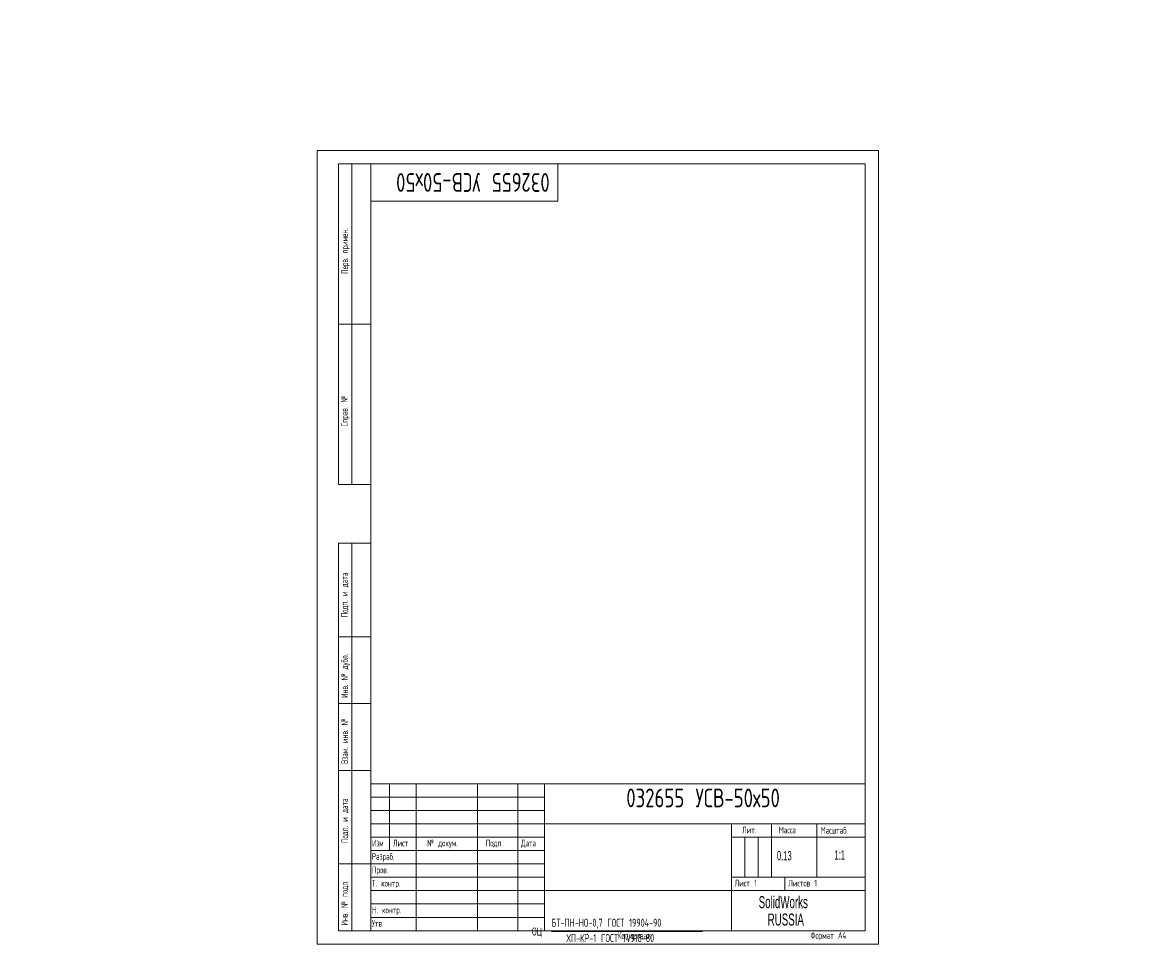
# Model space of a CAD drawing. Header units: millimetres. Extents: x -110 to 3011, y -971 to 757.
# Tile 1 of 13: x -110 to 313, y -5 to 345. Entities that reach past the tile are written whole.
import ezdxf

# ---------------------------------------------------------------- set-up
doc = ezdxf.new("R2010")
doc.units = ezdxf.units.MM
doc.layers.add('ОСЕВЫЕ', color=7, linetype='Continuous')
doc.styles.add('SLDTEXTSTYLE0', font='TXT', dxfattribs={"width": 0.605})
doc.styles.add('SLDTEXTSTYLE1', font='TXT', dxfattribs={"width": 0.605, "bigfont": 'bigfont'})
doc.styles.add('SLDTEXTSTYLE2', font='TXT', dxfattribs={"width": 0.582204, "bigfont": 'bigfont'})
doc.styles.add('SLDTEXTSTYLE3', font='TXT', dxfattribs={"width": 0.582204})
doc.styles.add('SLDTEXTSTYLE4', font='TXT', dxfattribs={"width": 0.7, "bigfont": 'bigfont'})

# ---------------------------------------------------------------- blocks, each defined once
blk = doc.blocks.new('SW_NOTE_0')
at = {"color": 0, "linetype": 'Continuous', "lineweight": 0}
blk.add_line((7.29, 2.43), (63.85, 2.43), dxfattribs=at)
at = {"color": 0, "linetype": 'Continuous', "lineweight": 0, "char_height": 3, "attachment_point": 1, "style": 'SLDTEXTSTYLE1'}
for s, insert in [('\\M+18441\\M+18453-\\M+18450\\M+1844E-\\M+1844E\\M+1844F-0,7 \\M+18443\\M+1844F\\M+18452\\M+18453 19904-90', (7.29, 7.17)), ('\\M+1844F\\M+18457', (0, 3.87)), ('\\M+18456\\M+18450-\\M+1844B\\M+18451-1 \\M+18443\\M+1844F\\M+18452\\M+18453 14918-80', (12.86, 1.43))]:
    blk.add_mtext(s, dxfattribs=dict(at, insert=insert))
blk = doc.blocks.new('SW_NOTE_1')
at = {"color": 0, "linetype": 'Continuous', "lineweight": 0, "attachment_point": 1}
for s, insert, char_height, style in [('\\M+18449\\M+18478\\M+1847D', (0, 3.22), 2.5, 'SLDTEXTSTYLE2'), ('.', (5.69, 2.32), 1.59, 'SLDTEXTSTYLE3')]:
    blk.add_mtext(s, dxfattribs=dict(at, insert=insert, char_height=char_height, style=style))
blk = doc.blocks.new('SW_NOTE_2')
at = {"color": 0, "linetype": 'Continuous', "lineweight": 0, "char_height": 4.5, "attachment_point": 1, "style": 'SLDTEXTSTYLE0'}
for s, insert in [('SolidWorks', (0, 5.8)), ('RUSSIA', (3.37, -0.7))]:
    blk.add_mtext(s, dxfattribs=dict(at, insert=insert))

msp = doc.modelspace()

# ---------------------------------------------------------------- linework, layer by layer
at = {"color": 7, "linetype": 'Continuous', "lineweight": 15}
for p, q in [((8, 172), (8, 292)), ((20, 292), (8, 292)), ((8, 172), (8, 292)), ((13, 172), (13, 292)), ((13, 172), (13, 292)), ((20, 292), (20, 5)), ((205, 292), (20, 292)), ((20, 292), (20, 5)), ((90, 278), (90, 292)), ((205, 5), (205, 292)), ((20, 278), (90, 278)), ((8, 232), (20, 232)), ((20, 232), (8, 232)), ((8, 172), (20, 172)), ((8, 5), (8, 150)), ((8, 150), (20, 150)), ((13, 5), (13, 150)), ((20, 115), (8, 115)), ((20, 90), (8, 90)), ((20, 65), (8, 65)), ((20, 60), (205, 60)), ((20, 60), (20, 5)), ((27, 35), (27, 60)), ((37, 60), (37, 5)), ((60, 60), (60, 5)), ((75, 60), (75, 5)), ((85, 60), (85, 5)), ((85, 45), (205, 45)), ((155, 45), (155, 5)), ((170, 45), (170, 25)), ((187, 45), (187, 25)), ((20, 40), (85, 40)), ((155, 40), (205, 40)), ((20, 35), (85, 35)), ((8, 30), (20, 30)), ((155, 25), (205, 25)), ((175, 25), (175, 20)), ((85, 20), (205, 20)), ((8, 5), (20, 5)), ((20, 5), (205, 5))]:
    msp.add_line(p, q, dxfattribs=at)
at = {"color": 7, "linetype": 'Continuous', "lineweight": 0}
for p, q in [((20, 55), (85, 55)), ((20, 50), (85, 50)), ((20, 45), (85, 45)), ((160, 40), (160, 25)), ((165, 40), (165, 25)), ((20, 30), (85, 30)), ((20, 25), (85, 25)), ((20, 20), (85, 20)), ((20, 15), (85, 15)), ((20, 10), (85, 10))]:
    msp.add_line(p, q, dxfattribs=at)
at = {"layer": 'ОСЕВЫЕ', "lineweight": 0}
for p, q in [((0, 297), (210, 297)), ((0, 297), (0, 0)), ((210, 297), (210, 0)), ((0, 0), (210, 0))]:
    msp.add_line(p, q, dxfattribs=at)

# ---------------------------------------------------------------- block references
at = {"color": 7, "linetype": 'Continuous', "lineweight": 0}
for name, p in [('SW_NOTE_1', (20.52, 35.82)), ('SW_NOTE_2', (165.18, 12.13)), ('SW_NOTE_0', (80.37, 2.31))]:
    msp.add_blockref(name, p, dxfattribs=at)

# ---------------------------------------------------------------- texts
at = {"color": 7, "linetype": 'Continuous', "lineweight": 0, "attachment_point": 1}
for s, insert, char_height, rotation, style in [('\\M+18450\\M+18475\\M+18482\\M+18472. \\M+18481\\M+18482\\M+18479\\M+1847D\\M+18475\\M+1847E.', (9.03, 250.83), 2.5, 90, 'SLDTEXTSTYLE1'), ('032655 \\M+18454\\M+18452\\M+18442-50\\M+1848750', (86.99, 281.55), 7, 180, 'SLDTEXTSTYLE4'), ('\\M+18452\\M+18481\\M+18482\\M+18470\\M+18472. \\M+18782', (8.94, 193.84), 2.5, 90, 'SLDTEXTSTYLE1'), ('\\M+18450\\M+18480\\M+18474\\M+18481. \\M+18479 \\M+18474\\M+18470\\M+18484\\M+18470', (8.93, 122.3), 2.5, 90, 'SLDTEXTSTYLE1'), ('\\M+18449\\M+1847E\\M+18472. \\M+18782 \\M+18474\\M+18485\\M+18471\\M+1847C.', (9, 92.12), 2.5, 90, 'SLDTEXTSTYLE1'), ('\\M+18442\\M+18478\\M+18470\\M+1847D. \\M+18479\\M+1847E\\M+18472. \\M+18782', (9.01, 67.4), 2.5, 90, 'SLDTEXTSTYLE1'), ('\\M+18450\\M+18480\\M+18474\\M+18481. \\M+18479 \\M+18474\\M+18470\\M+18484\\M+18470', (9.03, 37.79), 2.5, 90, 'SLDTEXTSTYLE1'), ('\\M+18449\\M+1847E\\M+18472. \\M+18782 \\M+18481\\M+18480\\M+18474\\M+1847C.', (8.94, 6.96), 2.5, 90, 'SLDTEXTSTYLE1')]:
    msp.add_mtext(s, dxfattribs=dict(at, insert=insert, char_height=char_height, rotation=rotation, style=style))
at = {"color": 7, "linetype": 'Continuous', "lineweight": 0}
for s, insert, char_height, attachment_point, style in [('032655 \\M+18454\\M+18452\\M+18442-50\\M+1848750', (115.63, 58.19), 7, 1, 'SLDTEXTSTYLE4'), ('\\M+1844C\\M+18479\\M+18484.', (158.95, 43.93), 2.5, 1, 'SLDTEXTSTYLE1'), ('\\M+1844D\\M+18470\\M+18483\\M+18483\\M+18470', (172.7, 43.93), 2.5, 1, 'SLDTEXTSTYLE1'), ('\\M+1844D\\M+18470\\M+18483\\M+1848A\\M+18484\\M+18470\\M+18471', (188.37, 43.84), 2.5, 1, 'SLDTEXTSTYLE1'), ('\\M+1844C\\M+18479\\M+18483\\M+18484', (28.33, 39.04), 2.5, 1, 'SLDTEXTSTYLE1'), ('\\M+18782 \\M+18474\\M+18480\\M+1847B\\M+18485\\M+1847D.', (41.11, 39.06), 2.5, 1, 'SLDTEXTSTYLE1'), ('\\M+18450\\M+18480\\M+18474\\M+18481.', (63.06, 39.04), 2.5, 1, 'SLDTEXTSTYLE1'), ('\\M+18444\\M+18470\\M+18484\\M+18470', (76.24, 39.05), 2.5, 1, 'SLDTEXTSTYLE1'), ('\\M+18451\\M+18470\\M+18478\\M+18482\\M+18470\\M+18471.', (20.42, 34.03), 2.5, 1, 'SLDTEXTSTYLE1'), ('0.13', (172.01, 34.84), 3.5, 1, 'SLDTEXTSTYLE0'), ('1:1', (195.55, 35.13), 3.5, 2, 'SLDTEXTSTYLE0'), ('\\M+18450\\M+18482\\M+18480\\M+18472.', (20.47, 29.01), 2.5, 1, 'SLDTEXTSTYLE1'), ('\\M+18453. \\M+1847B\\M+18480\\M+1847E\\M+18484\\M+18482.', (20.47, 24.02), 2.5, 1, 'SLDTEXTSTYLE1'), ('\\M+1844C\\M+18479\\M+18483\\M+18484 1', (156.18, 24.05), 2.5, 1, 'SLDTEXTSTYLE1'), ('\\M+1844C\\M+18479\\M+18483\\M+18484\\M+18480\\M+18472 1', (176.24, 24.04), 2.5, 1, 'SLDTEXTSTYLE1'), ('\\M+1844E. \\M+1847B\\M+18480\\M+1847E\\M+18484\\M+18482.', (20.46, 14.02), 2.5, 1, 'SLDTEXTSTYLE1'), ('\\M+18454\\M+18484\\M+18472.', (20.45, 9.01), 2.5, 1, 'SLDTEXTSTYLE1'), ('\\M+1844B\\M+18480\\M+18481\\M+18479\\M+18482\\M+18480\\M+18472\\M+18470\\M+1847C', (112.4, 4.44), 2.5, 1, 'SLDTEXTSTYLE1'), ('\\M+18455\\M+18480\\M+18482\\M+1847D\\M+18470\\M+18484 \\M+184404', (184.58, 4.46), 2.5, 1, 'SLDTEXTSTYLE1')]:
    msp.add_mtext(s, dxfattribs=dict(at, insert=insert, char_height=char_height, attachment_point=attachment_point, style=style))

doc.saveas('drawing.dxf')
